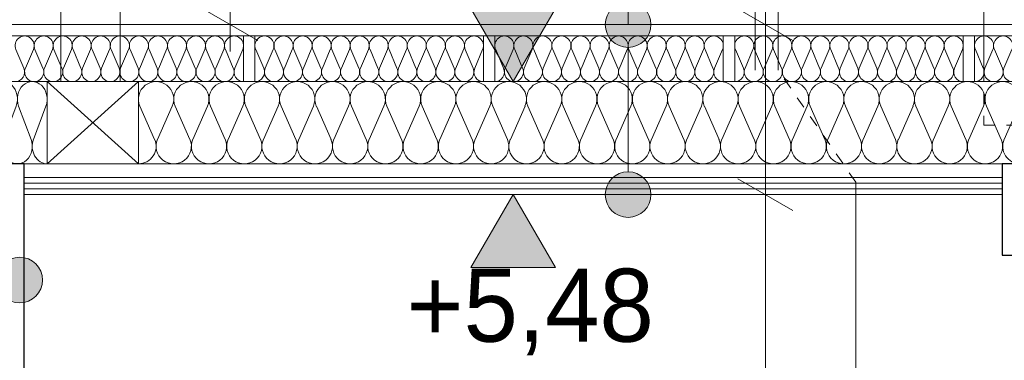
# Model space of a CAD drawing. Extents: x -723047 to -356759, y -30024 to 53940.
# Tile 79 of 121: x -610610 to -608455, y -7210 to -6464. Entities that reach past the tile are written whole.
import ezdxf

# ---------------------------------------------------------------- set-up
doc = ezdxf.new("R2010")
doc.units = 0
doc.header["$MEASUREMENT"] = 0
doc.linetypes.add('Hidden Line', pattern=[50, 25, -25])
for name, color, linetype in [('Arch ocieplenie', 7, 'Continuous'), ('Arch opisy', 7, 'Continuous'), ('INWENT WYMIARY', 7, 'Continuous')]:
    doc.layers.add(name, color=color, linetype=linetype)
for name, color, linetype, lineweight, true_color in [('Arch ocieplenie_Nr_Pióra__44', 7, 'Continuous', 13, 0x029e21), ('Arch stropy_Nr_Pióra__29', 7, 'Continuous', 9, 0x3dad99), ('Arch stropy_Nr_Pióra__9', 7, 'Continuous', 13, 0x3dad99)]:
    doc.layers.add(name, color=color, linetype=linetype, lineweight=lineweight, true_color=true_color)
for name, color, linetype, lineweight in [('Arch opisy_Nr_Pióra__21', 7, 'Continuous', 9), ('INWENT KONST. DREWNIANA_Nr_Pióra__1', 7, 'Continuous', 25), ('INWENT KONST. DREWNIANA_Nr_Pióra__21', 7, 'Continuous', 9), ('INWENT STROPY_Nr_Pióra__1', 7, 'Continuous', 25), ('INWENT WYMIARY_Nr_Pióra__21', 7, 'Continuous', 9), ('INWENT.ŚCIANY_Nr_Pióra__21', 7, 'Continuous', 9), ('INWENT.ŚCIANY_Nr_Pióra__5', 7, 'Continuous', 13), ('Istniejące kominy_Nr_Pióra__21', 7, 'Continuous', 9)]:
    doc.layers.add(name, color=color, linetype=linetype, lineweight=lineweight)
doc.styles.add('GENERATED_STYLE_2', font='txt')
doc.dimstyles.new('GENERATED_STYLE__2', dxfattribs={"dimtxt": 160.000002, "dimasz": 91.2, "dimexe": 0.18, "dimexo": 0, "dimgap": 0.09, "dimtad": 1, "dimdec": 0, "dimlfac": 0.1, "dimzin": 0, "dimdsep": 46, "dimtxsty": 'GENERATED_STYLE_2', "dimblk": 'ARROWHEAD_2', "dimblk1": 'ARROWHEAD_2', "dimblk2": 'ARROWHEAD_2', "dimcen": 0.09, "dimclrd": 7, "dimclre": 7, "dimclrt": 7, "dimazin": 0, "dimtfac": 1, "dimtdec": 4, "dimtmove": 0, "dimatfit": 3, "dimfxl": 0, "dimtolj": 1, "dimtzin": 0, "dimarcsym": 0})
doc.dimstyles.new('GENERATED_STYLE__3', dxfattribs={"dimtxt": 160.000002, "dimasz": 91.2, "dimexe": 0.18, "dimexo": 0, "dimgap": 0.09, "dimtad": 1, "dimdec": 0, "dimlfac": 0.1, "dimzin": 0, "dimdsep": 46, "dimtxsty": 'GENERATED_STYLE_2', "dimblk": 'ARROWHEAD_2', "dimblk1": 'ARROWHEAD_2', "dimblk2": 'ARROWHEAD_2', "dimcen": 0.09, "dimclrd": 7, "dimclre": 7, "dimclrt": 7, "dimazin": 0, "dimtfac": 1, "dimtdec": 4, "dimtmove": 2, "dimatfit": 3, "dimfxl": 0, "dimtolj": 1, "dimtzin": 0, "dimarcsym": 0})

# ---------------------------------------------------------------- blocks, each defined once
blk = doc.blocks.new('Izolacja cieplna 14_50', base_point=(-608520.2, -6599.6))
at = {"layer": 'Arch ocieplenie_Nr_Pióra__44', "linetype": 'Continuous'}
for p, q in [((-608518.4, -6529.4), (-608501.1, -6569.8)), ((-608497.6, -6569.8), (-608480.3, -6529.4)), ((-608476.8, -6529.4), (-608459.4, -6569.8)), ((-608455.9, -6569.8), (-608438.6, -6529.4)), ((-608435.1, -6529.4), (-608417.8, -6569.8)), ((-608414.3, -6569.8), (-608396.9, -6529.4)), ((-608393.4, -6529.4), (-608376.1, -6569.8)), ((-608372.6, -6569.8), (-608355.3, -6529.4)), ((-608351.8, -6529.4), (-608334.4, -6569.8)), ((-608330.9, -6569.8), (-608313.6, -6529.4)), ((-608310.1, -6529.4), (-608292.8, -6569.8)), ((-608289.3, -6569.8), (-608271.9, -6529.4)), ((-608268.4, -6529.4), (-608251.1, -6569.8)), ((-608247.6, -6569.8), (-608230.3, -6529.4)), ((-608226.8, -6529.4), (-608209.4, -6569.8)), ((-608205.9, -6569.8), (-608188.6, -6529.4)), ((-608185.1, -6529.4), (-608167.8, -6569.8)), ((-608164.3, -6569.8), (-608146.9, -6529.4)), ((-608143.4, -6529.4), (-608126.1, -6569.8)), ((-608122.6, -6569.8), (-608105.3, -6529.4)), ((-608101.8, -6529.4), (-608084.4, -6569.8)), ((-608080.9, -6569.8), (-608063.6, -6529.4)), ((-608060.1, -6529.4), (-608042.8, -6569.8)), ((-608039.3, -6569.8), (-608021.9, -6529.4))]:
    blk.add_line(p, q, dxfattribs=at)
for centre, start_param, end_param in [((-608499.4, -6520.9), 4.299595, 8.266775), ((-608457.7, -6520.9), 4.299595, 8.266775), ((-608416, -6520.9), 4.299595, 8.266775), ((-608374.4, -6520.9), 4.299595, 8.266775), ((-608332.7, -6520.9), 4.299595, 8.266775), ((-608291, -6520.9), 4.299595, 8.266775), ((-608249.4, -6520.9), 4.299595, 8.266775), ((-608207.7, -6520.9), 4.299595, 8.266775), ((-608166, -6520.9), 4.299595, 8.266775), ((-608124.4, -6520.9), 4.299595, 8.266775), ((-608082.7, -6520.9), 4.299595, 8.266775), ((-608041, -6520.9), 4.299595, 8.266775), ((-608520.2, -6578.3), 3.141593, 5.125182), ((-608478.5, -6578.3), 1.158004, 5.125183), ((-608436.9, -6578.3), 1.158004, 5.125183), ((-608395.2, -6578.3), 1.158004, 5.125183), ((-608353.5, -6578.3), 1.158004, 5.125183), ((-608311.9, -6578.3), 1.158004, 5.125183), ((-608270.2, -6578.3), 1.158004, 5.125183), ((-608228.5, -6578.3), 1.158004, 5.125183), ((-608186.9, -6578.3), 1.158004, 5.125183), ((-608145.2, -6578.3), 1.158004, 5.125183), ((-608103.5, -6578.3), 1.158004, 5.125183), ((-608061.9, -6578.3), 1.158004, 5.125183), ((-608020.2, -6578.3), 1.158004, 3.141593)]:
    blk.add_ellipse(centre, major_axis=(0, 21.3), ratio=0.979571, start_param=start_param, end_param=end_param, dxfattribs=at)
blk = doc.blocks.new('Izolacja cieplna 14_51', base_point=(-609045.2, -6599.6))
at = {"layer": 'Arch ocieplenie_Nr_Pióra__44', "linetype": 'Continuous'}
for p, q in [((-609043.4, -6529.4), (-609026.1, -6569.8)), ((-609022.6, -6569.8), (-609005.3, -6529.4)), ((-609001.8, -6529.4), (-608984.4, -6569.8)), ((-608980.9, -6569.8), (-608963.6, -6529.4)), ((-608960.1, -6529.4), (-608942.8, -6569.8)), ((-608939.3, -6569.8), (-608921.9, -6529.4)), ((-608918.4, -6529.4), (-608901.1, -6569.8)), ((-608897.6, -6569.8), (-608880.3, -6529.4)), ((-608876.8, -6529.4), (-608859.4, -6569.8)), ((-608855.9, -6569.8), (-608838.6, -6529.4)), ((-608835.1, -6529.4), (-608817.8, -6569.8)), ((-608814.3, -6569.8), (-608796.9, -6529.4)), ((-608793.4, -6529.4), (-608776.1, -6569.8)), ((-608772.6, -6569.8), (-608755.3, -6529.4)), ((-608751.8, -6529.4), (-608734.4, -6569.8)), ((-608730.9, -6569.8), (-608713.6, -6529.4)), ((-608710.1, -6529.4), (-608692.8, -6569.8)), ((-608689.3, -6569.8), (-608671.9, -6529.4)), ((-608668.4, -6529.4), (-608651.1, -6569.8)), ((-608647.6, -6569.8), (-608630.3, -6529.4)), ((-608626.8, -6529.4), (-608609.4, -6569.8)), ((-608605.9, -6569.8), (-608588.6, -6529.4)), ((-608585.1, -6529.4), (-608567.8, -6569.8)), ((-608564.3, -6569.8), (-608546.9, -6529.4))]:
    blk.add_line(p, q, dxfattribs=at)
for centre, start_param, end_param in [((-609024.4, -6520.9), 4.299595, 8.266775), ((-608982.7, -6520.9), 4.299595, 8.266775), ((-608941, -6520.9), 4.299595, 8.266775), ((-608899.4, -6520.9), 4.299595, 8.266775), ((-608857.7, -6520.9), 4.299595, 8.266775), ((-608816, -6520.9), 4.299595, 8.266775), ((-608774.4, -6520.9), 4.299595, 8.266775), ((-608732.7, -6520.9), 4.299595, 8.266775), ((-608691, -6520.9), 4.299595, 8.266775), ((-608649.4, -6520.9), 4.299595, 8.266775), ((-608607.7, -6520.9), 4.299595, 8.266775), ((-608566, -6520.9), 4.299595, 8.266775), ((-609045.2, -6578.3), 3.141593, 5.125182), ((-609003.5, -6578.3), 1.158004, 5.125183), ((-608961.9, -6578.3), 1.158004, 5.125183), ((-608920.2, -6578.3), 1.158004, 5.125183), ((-608878.5, -6578.3), 1.158004, 5.125183), ((-608836.9, -6578.3), 1.158004, 5.125183), ((-608795.2, -6578.3), 1.158004, 5.125183), ((-608753.5, -6578.3), 1.158004, 5.125183), ((-608711.9, -6578.3), 1.158004, 5.125183), ((-608670.2, -6578.3), 1.158004, 5.125183), ((-608628.5, -6578.3), 1.158004, 5.125183), ((-608586.9, -6578.3), 1.158004, 5.125183), ((-608545.2, -6578.3), 1.158004, 3.141593)]:
    blk.add_ellipse(centre, major_axis=(0, 21.3), ratio=0.979571, start_param=start_param, end_param=end_param, dxfattribs=at)
blk = doc.blocks.new('Izolacja cieplna 14_52', base_point=(-609570.2, -6599.6))
at = {"layer": 'Arch ocieplenie_Nr_Pióra__44', "linetype": 'Continuous'}
for p, q in [((-609568.4, -6529.4), (-609551.1, -6569.8)), ((-609547.6, -6569.8), (-609530.3, -6529.4)), ((-609526.8, -6529.4), (-609509.4, -6569.8)), ((-609505.9, -6569.8), (-609488.6, -6529.4)), ((-609485.1, -6529.4), (-609467.8, -6569.8)), ((-609464.3, -6569.8), (-609446.9, -6529.4)), ((-609443.4, -6529.4), (-609426.1, -6569.8)), ((-609422.6, -6569.8), (-609405.3, -6529.4)), ((-609401.8, -6529.4), (-609384.4, -6569.8)), ((-609380.9, -6569.8), (-609363.6, -6529.4)), ((-609360.1, -6529.4), (-609342.8, -6569.8)), ((-609339.3, -6569.8), (-609321.9, -6529.4)), ((-609318.4, -6529.4), (-609301.1, -6569.8)), ((-609297.6, -6569.8), (-609280.3, -6529.4)), ((-609276.8, -6529.4), (-609259.4, -6569.8)), ((-609255.9, -6569.8), (-609238.6, -6529.4)), ((-609235.1, -6529.4), (-609217.8, -6569.8)), ((-609214.3, -6569.8), (-609196.9, -6529.4)), ((-609193.4, -6529.4), (-609176.1, -6569.8)), ((-609172.6, -6569.8), (-609155.3, -6529.4)), ((-609151.8, -6529.4), (-609134.4, -6569.8)), ((-609130.9, -6569.8), (-609113.6, -6529.4)), ((-609110.1, -6529.4), (-609092.8, -6569.8)), ((-609089.3, -6569.8), (-609071.9, -6529.4))]:
    blk.add_line(p, q, dxfattribs=at)
for centre, start_param, end_param in [((-609549.4, -6520.9), 4.299595, 8.266775), ((-609507.7, -6520.9), 4.299595, 8.266775), ((-609466, -6520.9), 4.299595, 8.266775), ((-609424.4, -6520.9), 4.299595, 8.266775), ((-609382.7, -6520.9), 4.299595, 8.266775), ((-609341, -6520.9), 4.299595, 8.266775), ((-609299.4, -6520.9), 4.299595, 8.266775), ((-609257.7, -6520.9), 4.299595, 8.266775), ((-609216, -6520.9), 4.299595, 8.266775), ((-609174.4, -6520.9), 4.299595, 8.266775), ((-609132.7, -6520.9), 4.299595, 8.266775), ((-609091, -6520.9), 4.299595, 8.266775), ((-609570.2, -6578.3), 3.141593, 5.125182), ((-609528.5, -6578.3), 1.158004, 5.125183), ((-609486.9, -6578.3), 1.158004, 5.125183), ((-609445.2, -6578.3), 1.158004, 5.125183), ((-609403.5, -6578.3), 1.158004, 5.125183), ((-609361.9, -6578.3), 1.158004, 5.125183), ((-609320.2, -6578.3), 1.158004, 5.125183), ((-609278.5, -6578.3), 1.158004, 5.125183), ((-609236.9, -6578.3), 1.158004, 5.125183), ((-609195.2, -6578.3), 1.158004, 5.125183), ((-609153.5, -6578.3), 1.158004, 5.125183), ((-609111.9, -6578.3), 1.158004, 5.125183), ((-609070.2, -6578.3), 1.158004, 3.141593)]:
    blk.add_ellipse(centre, major_axis=(0, 21.3), ratio=0.979571, start_param=start_param, end_param=end_param, dxfattribs=at)
blk = doc.blocks.new('Izolacja cieplna 14_53', base_point=(-610095.2, -6599.6))
at = {"layer": 'Arch ocieplenie_Nr_Pióra__44', "linetype": 'Continuous'}
for p, q in [((-610093.4, -6529.4), (-610076.1, -6569.8)), ((-610072.6, -6569.8), (-610055.3, -6529.4)), ((-610051.8, -6529.4), (-610034.4, -6569.8)), ((-610030.9, -6569.8), (-610013.6, -6529.4)), ((-610010.1, -6529.4), (-609992.8, -6569.8)), ((-609989.3, -6569.8), (-609971.9, -6529.4)), ((-609968.4, -6529.4), (-609951.1, -6569.8)), ((-609947.6, -6569.8), (-609930.3, -6529.4)), ((-609926.8, -6529.4), (-609909.4, -6569.8)), ((-609905.9, -6569.8), (-609888.6, -6529.4)), ((-609885.1, -6529.4), (-609867.8, -6569.8)), ((-609864.3, -6569.8), (-609846.9, -6529.4)), ((-609843.4, -6529.4), (-609826.1, -6569.8)), ((-609822.6, -6569.8), (-609805.3, -6529.4)), ((-609801.8, -6529.4), (-609784.4, -6569.8)), ((-609780.9, -6569.8), (-609763.6, -6529.4)), ((-609760.1, -6529.4), (-609742.8, -6569.8)), ((-609739.3, -6569.8), (-609721.9, -6529.4)), ((-609718.4, -6529.4), (-609701.1, -6569.8)), ((-609697.6, -6569.8), (-609680.3, -6529.4)), ((-609676.8, -6529.4), (-609659.4, -6569.8)), ((-609655.9, -6569.8), (-609638.6, -6529.4)), ((-609635.1, -6529.4), (-609617.8, -6569.8)), ((-609614.3, -6569.8), (-609596.9, -6529.4))]:
    blk.add_line(p, q, dxfattribs=at)
for centre, start_param, end_param in [((-610074.4, -6520.9), 4.299595, 8.266775), ((-610032.7, -6520.9), 4.299595, 8.266775), ((-609991, -6520.9), 4.299595, 8.266775), ((-609949.4, -6520.9), 4.299595, 8.266775), ((-609907.7, -6520.9), 4.299595, 8.266775), ((-609866, -6520.9), 4.299595, 8.266775), ((-609824.4, -6520.9), 4.299595, 8.266775), ((-609782.7, -6520.9), 4.299595, 8.266775), ((-609741, -6520.9), 4.299595, 8.266775), ((-609699.4, -6520.9), 4.299595, 8.266775), ((-609657.7, -6520.9), 4.299595, 8.266775), ((-609616, -6520.9), 4.299595, 8.266775), ((-610095.2, -6578.3), 3.141593, 5.125182), ((-610053.5, -6578.3), 1.158004, 5.125183), ((-610011.9, -6578.3), 1.158004, 5.125183), ((-609970.2, -6578.3), 1.158004, 5.125183), ((-609928.5, -6578.3), 1.158004, 5.125183), ((-609886.9, -6578.3), 1.158004, 5.125183), ((-609845.2, -6578.3), 1.158004, 5.125183), ((-609803.5, -6578.3), 1.158004, 5.125183), ((-609761.9, -6578.3), 1.158004, 5.125183), ((-609720.2, -6578.3), 1.158004, 5.125183), ((-609678.5, -6578.3), 1.158004, 5.125183), ((-609636.9, -6578.3), 1.158004, 5.125183), ((-609595.2, -6578.3), 1.158004, 3.141593)]:
    blk.add_ellipse(centre, major_axis=(0, 21.3), ratio=0.979571, start_param=start_param, end_param=end_param, dxfattribs=at)
blk = doc.blocks.new('Izolacja cieplna 14_54', base_point=(-610620.2, -6599.6))
at = {"layer": 'Arch ocieplenie_Nr_Pióra__44', "linetype": 'Continuous'}
for p, q in [((-610618.4, -6529.4), (-610601.1, -6569.8)), ((-610597.6, -6569.8), (-610580.3, -6529.4)), ((-610576.8, -6529.4), (-610559.4, -6569.8)), ((-610555.9, -6569.8), (-610538.6, -6529.4)), ((-610535.1, -6529.4), (-610517.8, -6569.8)), ((-610514.3, -6569.8), (-610496.9, -6529.4)), ((-610493.4, -6529.4), (-610476.1, -6569.8)), ((-610472.6, -6569.8), (-610455.3, -6529.4)), ((-610451.8, -6529.4), (-610434.4, -6569.8)), ((-610430.9, -6569.8), (-610413.6, -6529.4)), ((-610410.1, -6529.4), (-610392.8, -6569.8)), ((-610389.3, -6569.8), (-610371.9, -6529.4)), ((-610368.4, -6529.4), (-610351.1, -6569.8)), ((-610347.6, -6569.8), (-610330.3, -6529.4)), ((-610326.8, -6529.4), (-610309.4, -6569.8)), ((-610305.9, -6569.8), (-610288.6, -6529.4)), ((-610285.1, -6529.4), (-610267.8, -6569.8)), ((-610264.3, -6569.8), (-610246.9, -6529.4)), ((-610243.4, -6529.4), (-610226.1, -6569.8)), ((-610222.6, -6569.8), (-610205.3, -6529.4)), ((-610201.8, -6529.4), (-610184.4, -6569.8)), ((-610180.9, -6569.8), (-610163.6, -6529.4)), ((-610160.1, -6529.4), (-610142.8, -6569.8)), ((-610139.3, -6569.8), (-610121.9, -6529.4))]:
    blk.add_line(p, q, dxfattribs=at)
for centre, start_param, end_param in [((-610599.4, -6520.9), 4.299595, 8.266775), ((-610557.7, -6520.9), 4.299595, 8.266775), ((-610516, -6520.9), 4.299595, 8.266775), ((-610474.4, -6520.9), 4.299595, 8.266775), ((-610432.7, -6520.9), 4.299595, 8.266775), ((-610391, -6520.9), 4.299595, 8.266775), ((-610349.4, -6520.9), 4.299595, 8.266775), ((-610307.7, -6520.9), 4.299595, 8.266775), ((-610266, -6520.9), 4.299595, 8.266775), ((-610224.4, -6520.9), 4.299595, 8.266775), ((-610182.7, -6520.9), 4.299595, 8.266775), ((-610141, -6520.9), 4.299595, 8.266775), ((-610620.2, -6578.3), 3.141593, 5.125182), ((-610578.5, -6578.3), 1.158004, 5.125183), ((-610536.9, -6578.3), 1.158004, 5.125183), ((-610495.2, -6578.3), 1.158004, 5.125183), ((-610453.5, -6578.3), 1.158004, 5.125183), ((-610411.9, -6578.3), 1.158004, 5.125183), ((-610370.2, -6578.3), 1.158004, 5.125183), ((-610328.5, -6578.3), 1.158004, 5.125183), ((-610286.9, -6578.3), 1.158004, 5.125183), ((-610245.2, -6578.3), 1.158004, 5.125183), ((-610203.5, -6578.3), 1.158004, 5.125183), ((-610161.9, -6578.3), 1.158004, 5.125183), ((-610120.2, -6578.3), 1.158004, 3.141593)]:
    blk.add_ellipse(centre, major_axis=(0, 21.3), ratio=0.979571, start_param=start_param, end_param=end_param, dxfattribs=at)
blk = doc.blocks.new('Izolacja cieplna 14_56', base_point=(-610680.2, -6779.6))
at = {"layer": 'Arch ocieplenie_Nr_Pióra__44', "linetype": 'Continuous'}
for p, q in [((-610677.5, -6653.3), (-610650.4, -6726)), ((-610645, -6726), (-610617.9, -6653.3)), ((-610612.5, -6653.3), (-610585.4, -6726)), ((-610580, -6726), (-610552.9, -6653.3))]:
    blk.add_line(p, q, dxfattribs=at)
for centre, start_param, end_param in [((-610647.7, -6637.9), 4.299595, 8.266775), ((-610582.7, -6637.9), 4.299595, 8.266775), ((-610680.2, -6741.3), 3.141593, 5.125182), ((-610615.2, -6741.3), 1.158004, 5.125183), ((-610550.2, -6741.3), 1.158004, 3.141593)]:
    blk.add_ellipse(centre, major_axis=(0, 38.3), ratio=0.848963, start_param=start_param, end_param=end_param, dxfattribs=at)
blk = doc.blocks.new('Izolacja cieplna 14_61', base_point=(-610350.2, -6779.6))
at = {"layer": 'Arch ocieplenie_Nr_Pióra__44', "linetype": 'Continuous'}
for p, q in [((-610346.9, -6653.3), (-610314.8, -6726)), ((-610308.3, -6726), (-610276.2, -6653.3)), ((-610269.7, -6653.3), (-610237.6, -6726)), ((-610231.1, -6726), (-610199, -6653.3)), ((-610192.5, -6653.3), (-610160.4, -6726)), ((-610153.9, -6726), (-610121.8, -6653.3)), ((-610115.3, -6653.3), (-610083.2, -6726)), ((-610076.7, -6726), (-610044.6, -6653.3)), ((-610038.1, -6653.3), (-610006, -6726)), ((-609999.5, -6726), (-609967.4, -6653.3)), ((-609960.9, -6653.3), (-609928.8, -6726)), ((-609922.3, -6726), (-609890.2, -6653.3)), ((-609883.7, -6653.3), (-609851.6, -6726)), ((-609845.1, -6726), (-609813, -6653.3)), ((-609806.5, -6653.3), (-609774.4, -6726)), ((-609767.9, -6726), (-609735.8, -6653.3)), ((-609729.3, -6653.3), (-609697.2, -6726)), ((-609690.7, -6726), (-609658.6, -6653.3)), ((-609652.1, -6653.3), (-609620, -6726)), ((-609613.5, -6726), (-609581.4, -6653.3)), ((-609574.9, -6653.3), (-609542.8, -6726)), ((-609536.3, -6726), (-609504.2, -6653.3)), ((-609497.7, -6653.3), (-609465.6, -6726)), ((-609459.1, -6726), (-609427, -6653.3)), ((-609420.5, -6653.3), (-609388.4, -6726)), ((-609381.9, -6726), (-609349.8, -6653.3)), ((-609343.3, -6653.3), (-609311.2, -6726)), ((-609304.7, -6726), (-609272.6, -6653.3)), ((-609266.1, -6653.3), (-609234, -6726)), ((-609227.5, -6726), (-609195.4, -6653.3)), ((-609188.9, -6653.3), (-609156.8, -6726)), ((-609150.3, -6726), (-609118.2, -6653.3)), ((-609111.7, -6653.3), (-609079.6, -6726)), ((-609073.1, -6726), (-609041, -6653.3)), ((-609034.5, -6653.3), (-609002.4, -6726)), ((-608995.9, -6726), (-608963.8, -6653.3)), ((-608957.3, -6653.3), (-608925.2, -6726)), ((-608918.7, -6726), (-608886.6, -6653.3)), ((-608880.1, -6653.3), (-608848, -6726)), ((-608841.5, -6726), (-608809.4, -6653.3)), ((-608802.9, -6653.3), (-608770.8, -6726)), ((-608764.3, -6726), (-608732.2, -6653.3)), ((-608725.7, -6653.3), (-608693.6, -6726)), ((-608687.1, -6726), (-608655, -6653.3)), ((-608648.5, -6653.3), (-608616.4, -6726)), ((-608609.9, -6726), (-608577.8, -6653.3)), ((-608571.3, -6653.3), (-608539.2, -6726)), ((-608532.7, -6726), (-608500.6, -6653.3)), ((-608494.1, -6653.3), (-608462, -6726)), ((-608455.5, -6726), (-608423.4, -6653.3))]:
    blk.add_line(p, q, dxfattribs=at)
for centre, start_param, end_param in [((-610311.6, -6637.9), 5.870392, 9.837571), ((-610234.4, -6637.9), 5.870392, 9.837571), ((-610157.2, -6637.9), 5.870392, 9.837571), ((-610080, -6637.9), 5.870392, 9.837571), ((-610002.8, -6637.9), 5.870392, 9.837571), ((-609925.6, -6637.9), 5.870392, 9.837571), ((-609848.4, -6637.9), 5.870392, 9.837571), ((-609771.2, -6637.9), 5.870392, 9.837571), ((-609694, -6637.9), 5.870392, 9.837571), ((-609616.8, -6637.9), 5.870392, 9.837571), ((-609539.6, -6637.9), 5.870392, 9.837571), ((-609462.4, -6637.9), 5.870392, 9.837571), ((-609385.2, -6637.9), 5.870392, 9.837571), ((-609308, -6637.9), 5.870392, 9.837571), ((-609230.8, -6637.9), 5.870392, 9.837571), ((-609153.6, -6637.9), 5.870392, 9.837571), ((-609076.4, -6637.9), 5.870392, 9.837571), ((-608999.2, -6637.9), 5.870392, 9.837571), ((-608922, -6637.9), 5.870392, 9.837571), ((-608844.8, -6637.9), 5.870392, 9.837571), ((-608767.6, -6637.9), 5.870392, 9.837571), ((-608690.4, -6637.9), 5.870392, 9.837571), ((-608613.2, -6637.9), 5.870392, 9.837571), ((-608536, -6637.9), 5.870392, 9.837571), ((-608458.8, -6637.9), 5.870392, 9.837571), ((-610350.2, -6741.3), 4.712389, 6.695979), ((-610273, -6741.3), 2.7288, 6.695979), ((-610195.8, -6741.3), 2.7288, 6.695979), ((-610118.6, -6741.3), 2.7288, 6.695979), ((-610041.4, -6741.3), 2.7288, 6.695979), ((-609964.2, -6741.3), 2.7288, 6.695979), ((-609887, -6741.3), 2.7288, 6.695979), ((-609809.8, -6741.3), 2.7288, 6.695979), ((-609732.6, -6741.3), 2.7288, 6.695979), ((-609655.4, -6741.3), 2.7288, 6.695979), ((-609578.2, -6741.3), 2.7288, 6.695979), ((-609501, -6741.3), 2.7288, 6.695979), ((-609423.8, -6741.3), 2.7288, 6.695979), ((-609346.6, -6741.3), 2.7288, 6.695979), ((-609269.4, -6741.3), 2.7288, 6.695979), ((-609192.2, -6741.3), 2.7288, 6.695979), ((-609115, -6741.3), 2.7288, 6.695979), ((-609037.8, -6741.3), 2.7288, 6.695979), ((-608960.6, -6741.3), 2.7288, 6.695979), ((-608883.4, -6741.3), 2.7288, 6.695979), ((-608806.2, -6741.3), 2.7288, 6.695979), ((-608729, -6741.3), 2.7288, 6.695979), ((-608651.8, -6741.3), 2.7288, 6.695979), ((-608574.6, -6741.3), 2.7288, 6.695979), ((-608497.4, -6741.3), 2.7288, 6.695979), ((-608420.2, -6741.3), 2.7288, 4.712389)]:
    blk.add_ellipse(centre, major_axis=(38.6, 0), ratio=0.991763, start_param=start_param, end_param=end_param, dxfattribs=at)
blk = doc.blocks.new('Wymiary_191', base_point=(-609530.2, -6599.6))
at = {"layer": 'INWENT WYMIARY_Nr_Pióra__21', "linetype": 'Continuous'}
blk.add_hatch(color=256, dxfattribs=at).paths.add_polyline_path([(-609530.2, -6599.6), (-609623, -6439.6), (-609437.4, -6439.6)], flags=0)
for p, q in [((-609530.2, -6599.6), (-609623, -6439.6)), ((-609623, -6439.6), (-609437.4, -6439.6)), ((-609437.4, -6439.6), (-609530.2, -6599.6)), ((-609530.2, -6599.6), (-609650.2, -6599.6)), ((-609530.2, -6599.6), (-609410.2, -6599.6))]:
    blk.add_line(p, q, dxfattribs=at)
at = {"layer": 'INWENT WYMIARY_Nr_Pióra__21', "insert": (-609763.6, -6407.6), "char_height": 160, "attachment_point": 7, "style": 'GENERATED_STYLE_2'}
blk.add_mtext('{+5,73}', dxfattribs=at)
blk = doc.blocks.new('Wymiary_192', base_point=(-609530.2, -6847.1))
at = {"layer": 'INWENT WYMIARY_Nr_Pióra__21', "linetype": 'Continuous'}
blk.add_hatch(color=256, dxfattribs=at).paths.add_polyline_path([(-609530.2, -6847.1), (-609623, -7007.1), (-609437.4, -7007.1)], flags=0)
for p, q in [((-609530.2, -6847.1), (-609650.2, -6847.1)), ((-609530.2, -6847.1), (-609623, -7007.1)), ((-609530.2, -6847.1), (-609410.2, -6847.1)), ((-609437.4, -7007.1), (-609530.2, -6847.1)), ((-609623, -7007.1), (-609437.4, -7007.1))]:
    blk.add_line(p, q, dxfattribs=at)
at = {"layer": 'INWENT WYMIARY_Nr_Pióra__21', "insert": (-609763.6, -7199.1), "char_height": 160, "attachment_point": 7, "style": 'GENERATED_STYLE_2'}
blk.add_mtext('{+5,48}', dxfattribs=at)
blk = doc.blocks.new('*D1092')
at = {"layer": 'INWENT WYMIARY_Nr_Pióra__21', "linetype": 'Continuous'}
for p, q in [((-609038.1, -6812.5), (-608918.1, -6881.8)), ((-608888.1, -6847.1), (-609068.1, -6847.1)), ((-608978.1, -9519.6), (-608978.1, -6847.1)), ((-609038.1, -9485), (-608918.1, -9554.3)), ((-608888.1, -9519.6), (-609068.1, -9519.6)), ((-608978.1, -9578.3), (-608978.1, -9519.6))]:
    blk.add_line(p, q, dxfattribs=at)
at = {"layer": 'INWENT WYMIARY_Nr_Pióra__21', "char_height": 160, "attachment_point": 7, "rotation": 90, "style": 'GENERATED_STYLE_2'}
for s, insert in [('{37}', (-609010.1, -6423.6)), ('{267}', (-609010.1, -8337))]:
    blk.add_mtext(s, dxfattribs=dict(at, insert=insert))
blk = doc.blocks.new('ARROWHEAD_2')
at = {"color": 0, "linetype": 'Continuous', "lineweight": 0}
for p, q in [((-0.378, -0.655), (0.378, 0.655)), ((0, 0), (-1, 0))]:
    blk.add_line(p, q, dxfattribs=at)
blk = doc.blocks.new('*D1093')
at = {"layer": 'INWENT WYMIARY_Nr_Pióra__21', "linetype": 'Continuous'}
for p, q in [((-608978.1, -6474.6), (-608978.1, -6415.9)), ((-608918.1, -6509.3), (-609038.1, -6440)), ((-608888.1, -6474.6), (-609068.1, -6474.6)), ((-608978.1, -6847.1), (-608978.1, -6474.6)), ((-609038.1, -6812.5), (-608918.1, -6881.8)), ((-608888.1, -6847.1), (-609068.1, -6847.1))]:
    blk.add_line(p, q, dxfattribs=at)
at = {"layer": 'INWENT WYMIARY_Nr_Pióra__21', "char_height": 160, "attachment_point": 7, "rotation": 90, "style": 'GENERATED_STYLE_2'}
for s, insert in [('{37}', (-609010.1, -6423.6)), ('{267}', (-609010.1, -8337))]:
    blk.add_mtext(s, dxfattribs=dict(at, insert=insert))
blk = doc.blocks.new('*D1099')
at = {"layer": 'INWENT WYMIARY_Nr_Pióra__21', "linetype": 'Continuous'}
for p, q in [((-610149.2, -5779.6), (-610149.2, -5720.9)), ((-610089.2, -5814.3), (-610209.2, -5745)), ((-610059.2, -5779.6), (-610239.2, -5779.6)), ((-610149.2, -6474.6), (-610149.2, -5779.6)), ((-610209.2, -6440), (-610089.2, -6509.3)), ((-610059.2, -6474.6), (-610239.2, -6474.6)), ((-610149.2, -6533.3), (-610149.2, -6474.6))]:
    blk.add_line(p, q, dxfattribs=at)
at = {"layer": 'INWENT WYMIARY_Nr_Pióra__21', "insert": (-610181.2, -6229.5), "char_height": 160, "attachment_point": 7, "rotation": 90, "style": 'GENERATED_STYLE_2'}
blk.add_mtext('{70}', dxfattribs=at)
blk = doc.blocks.new('Linia_151', base_point=(-609278.6, -6847.1))
at = {"layer": 'Arch opisy_Nr_Pióra__21', "linetype": 'Continuous'}
for points in [[(-609228.6, -6474.6), (-609232.4, -6455.5), (-609243.2, -6439.3), (-609259.5, -6428.4), (-609278.6, -6424.6), (-609297.7, -6428.4), (-609313.9, -6439.3), (-609324.8, -6455.5), (-609328.6, -6474.6), (-609324.8, -6493.7), (-609313.9, -6510), (-609297.7, -6520.8), (-609278.6, -6524.6), (-609259.5, -6520.8), (-609243.2, -6510), (-609232.4, -6493.7)], [(-609228.6, -6847.1), (-609232.4, -6828), (-609243.2, -6811.8), (-609259.5, -6800.9), (-609278.6, -6797.1), (-609297.7, -6800.9), (-609313.9, -6811.8), (-609324.8, -6828), (-609328.6, -6847.1), (-609324.8, -6866.2), (-609313.9, -6882.5), (-609297.7, -6893.3), (-609278.6, -6897.1), (-609259.5, -6893.3), (-609243.2, -6882.5), (-609232.4, -6866.2)]]:
    blk.add_hatch(color=256, dxfattribs=at).paths.add_polyline_path(points, flags=0)
blk.add_line((-609278.6, -6797.1), (-609278.6, -6524.6), dxfattribs=at)
for centre in [(-609278.6, -6474.6), (-609278.6, -6847.1)]:
    blk.add_circle(centre, 50, dxfattribs=at)
blk = doc.blocks.new('Linia_152', base_point=(-609278.6, -6474.6))
at = {"layer": 'Arch opisy_Nr_Pióra__21', "linetype": 'Continuous'}
blk.add_line((-609278.6, -6474.6), (-609278.6, -5584.8), dxfattribs=at)
blk.add_circle((-609278.6, -5284.8), 300, dxfattribs=at)
blk = doc.blocks.new('Linia_181', base_point=(-610610.2, -7034.2))
at = {"layer": 'Arch opisy_Nr_Pióra__21', "linetype": 'Continuous'}
for points in [[(-611080.2, -7034.2), (-611084, -7015.1), (-611094.8, -6998.9), (-611111.1, -6988.1), (-611130.2, -6984.2), (-611149.3, -6988.1), (-611165.5, -6998.9), (-611176.4, -7015.1), (-611180.2, -7034.2), (-611176.4, -7053.4), (-611165.5, -7069.6), (-611149.3, -7080.4), (-611130.2, -7084.2), (-611111.1, -7080.4), (-611094.8, -7069.6), (-611084, -7053.4)], [(-610560.2, -7034.2), (-610564, -7015.1), (-610574.8, -6998.9), (-610591.1, -6988.1), (-610610.2, -6984.2), (-610629.3, -6988.1), (-610645.5, -6998.9), (-610656.4, -7015.1), (-610660.2, -7034.2), (-610656.4, -7053.4), (-610645.5, -7069.6), (-610629.3, -7080.4), (-610610.2, -7084.2), (-610591.1, -7080.4), (-610574.8, -7069.6), (-610564, -7053.4)]]:
    blk.add_hatch(color=256, dxfattribs=at).paths.add_polyline_path(points, flags=0)
blk.add_line((-610660.2, -7034.2), (-611080.2, -7034.2), dxfattribs=at)
for centre in [(-611130.2, -7034.2), (-610610.2, -7034.2)]:
    blk.add_circle(centre, 50, dxfattribs=at)

msp = doc.modelspace()

# ---------------------------------------------------------------- linework, layer by layer
at = {"layer": 'Arch stropy_Nr_Pióra__29', "linetype": 'Continuous'}
for p, q in [((-608460.2, -6809.6), (-610600.2, -6809.6)), ((-608460.2, -6822.1), (-610600.2, -6822.1)), ((-608460.2, -6834.6), (-610600.2, -6834.6)), ((-608460.2, -6847.1), (-610600.2, -6847.1))]:
    msp.add_line(p, q, dxfattribs=at)
at = {"layer": 'Arch stropy_Nr_Pióra__9', "linetype": 'Continuous'}
for p, q in [((-592210.2, -6474.6), (-610680.2, -6474.6)), ((-592210.2, -6499.6), (-610680.2, -6499.6)), ((-610120.2, -6499.6), (-610120.2, -6599.6)), ((-610095.2, -6499.6), (-610120.2, -6499.6)), ((-610095.2, -6599.6), (-610095.2, -6499.6)), ((-609595.2, -6499.6), (-609595.2, -6599.6)), ((-609570.2, -6499.6), (-609595.2, -6499.6)), ((-609570.2, -6599.6), (-609570.2, -6499.6)), ((-609070.2, -6499.6), (-609070.2, -6599.6)), ((-609045.2, -6499.6), (-609070.2, -6499.6)), ((-609045.2, -6599.6), (-609045.2, -6499.6)), ((-608545.2, -6499.6), (-608545.2, -6599.6)), ((-608520.2, -6499.6), (-608545.2, -6499.6)), ((-608520.2, -6599.6), (-608520.2, -6499.6)), ((-610120.2, -6599.6), (-610095.2, -6599.6)), ((-609595.2, -6599.6), (-609570.2, -6599.6)), ((-609070.2, -6599.6), (-609045.2, -6599.6)), ((-608545.2, -6599.6), (-608520.2, -6599.6))]:
    msp.add_line(p, q, dxfattribs=at)
at = {"layer": 'INWENT KONST. DREWNIANA_Nr_Pióra__1', "linetype": 'Continuous'}
for p, q in [((-610600.2, -6779.6), (-610680.2, -6779.6)), ((-610600.2, -7229.6), (-610600.2, -6779.6))]:
    msp.add_line(p, q, dxfattribs=at)
at = {"layer": 'INWENT KONST. DREWNIANA_Nr_Pióra__21', "linetype": 'Continuous'}
for p, q in [((-610520.2, -6599.6), (-610520.2, -3914.6)), ((-610390.2, -6599.6), (-610390.2, -3914.6)), ((-592210.2, -6599.6), (-610680.2, -6599.6)), ((-610550.2, -6779.6), (-610550.2, -6599.6)), ((-610550.2, -6599.6), (-610350.2, -6599.6)), ((-610550.2, -6779.6), (-610350.2, -6599.6)), ((-610550.2, -6599.6), (-610350.2, -6779.6)), ((-610350.2, -6599.6), (-610350.2, -6779.6)), ((-608380.2, -6779.6), (-610680.2, -6779.6)), ((-610350.2, -6779.6), (-610550.2, -6779.6))]:
    msp.add_line(p, q, dxfattribs=at)
at = {"layer": 'INWENT STROPY_Nr_Pióra__1', "linetype": 'Continuous'}
for p, q in [((-608380.2, -6779.6), (-608460.2, -6779.6)), ((-608460.2, -6779.6), (-608460.2, -6979.6)), ((-608460.2, -6979.6), (-608100.2, -6979.6))]:
    msp.add_line(p, q, dxfattribs=at)
at = {"layer": 'INWENT.ŚCIANY_Nr_Pióra__21', "linetype": 'Hidden Line'}
for p, q in [((-608500.2, -6574.6), (-608500.2, -6694.6)), ((-608500.2, -6694.6), (-608420.2, -6694.6))]:
    msp.add_line(p, q, dxfattribs=at)
at = {"layer": 'INWENT.ŚCIANY_Nr_Pióra__5', "linetype": 'Continuous'}
for p, q in [((-608950.2, -6574.6), (-608950.2, -4084.6)), ((-608500.2, -6574.6), (-608500.2, -4084.6)), ((-608780.2, -9519.6), (-608780.2, -6819.6))]:
    msp.add_line(p, q, dxfattribs=at)
at = {"layer": 'INWENT.ŚCIANY_Nr_Pióra__5', "linetype": 'Hidden Line'}
msp.add_line((-608780.2, -6819.6), (-608950.2, -6574.6), dxfattribs=at)
at = {"layer": 'Istniejące kominy_Nr_Pióra__21', "linetype": 'Continuous'}
msp.add_line((-609000.2, -5664.6), (-609000.2, -6574.6), dxfattribs=at)

# ---------------------------------------------------------------- block references
at = {"layer": 'Arch ocieplenie', "color": 104, "linetype": 'Continuous', "lineweight": 13, "true_color": 0x029e21}
for name, p in [('Izolacja cieplna 14_54', (-610620.2, -6599.6)), ('Izolacja cieplna 14_53', (-610095.2, -6599.6)), ('Izolacja cieplna 14_52', (-609570.2, -6599.6)), ('Izolacja cieplna 14_51', (-609045.2, -6599.6)), ('Izolacja cieplna 14_50', (-608520.2, -6599.6)), ('Izolacja cieplna 14_56', (-610680.2, -6779.6)), ('Izolacja cieplna 14_61', (-610350.2, -6779.6))]:
    msp.add_blockref(name, p, dxfattribs=at)
at = {"layer": 'Arch opisy', "linetype": 'Continuous'}
for name, p in [('Linia_152', (-609278.6, -6474.6)), ('Linia_151', (-609278.6, -6847.1)), ('Linia_181', (-610610.2, -7034.2))]:
    msp.add_blockref(name, p, dxfattribs=at)
at = {"layer": 'INWENT WYMIARY', "linetype": 'Continuous'}
for name, p in [('Wymiary_191', (-609530.2, -6599.6)), ('Wymiary_192', (-609530.2, -6847.1))]:
    msp.add_blockref(name, p, dxfattribs=at)

# ---------------------------------------------------------------- dimensions: what is measured, and where the dimension line sits
for base, p1, p2, dimstyle, picture, middle in [((-610149.17771, -6474.61487), (-610630.18567, -6474.61487), (-610630.18571, -5779.61486), 'GENERATED_STYLE__2', '*D1099', (-610261.17771, -6108.09807)), ((-608978.1, -9519.6), (-609043.1, -9519.6), (-608460.2, -6847.1), 'GENERATED_STYLE__2', '*D1092', (-609090.1, -8154.8)), ((-608978.1, -9519.6), (-608460.2, -6847.1), (-608862.7, -6474.6), 'GENERATED_STYLE__3', '*D1093', (-609090.1, -6302.2))]:
    dim = msp.add_linear_dim(base=base, p1=p1, p2=p2, angle=90, dimstyle=dimstyle, dxfattribs=at)
    dim.commit()
    dim.dimension.update_dxf_attribs({"geometry": picture, "text_midpoint": middle})

doc.saveas('drawing.dxf')
